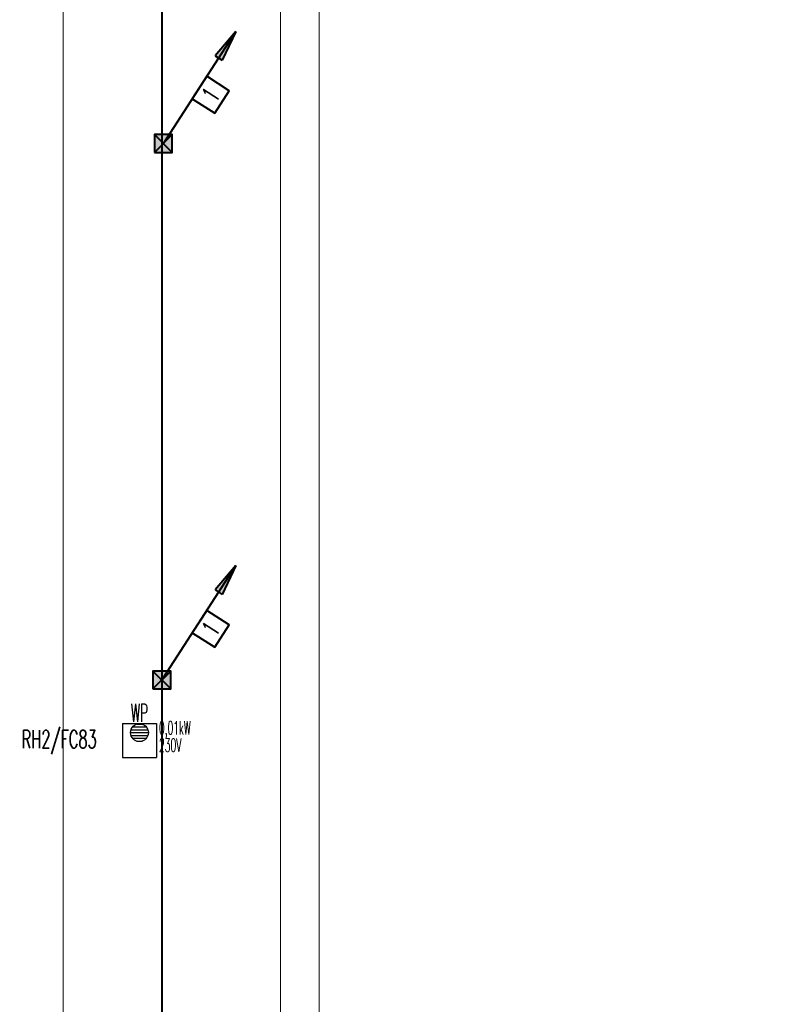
# Model space of a CAD drawing. Header units: millimetres. Extents: x -7955266 to 72030, y -46136 to 9299934.
# Tile 189 of 203: x -5002223 to -4985360, y 6579138 to 6601260. Entities that reach past the tile are written whole.
import ezdxf
from ezdxf.enums import TextEntityAlignment as Align

# ---------------------------------------------------------------- set-up
doc = ezdxf.new("R2010")
doc.units = ezdxf.units.MM
doc.header["$LTSCALE"] = 10
for name, color, linetype, lineweight in [('!XREF', 8, 'Continuous', 5), ('BMS_urzadzenia_nr_obw_magistrala', 140, 'Continuous', 13), ('BMS_urzadzenia_WE_WY', 30, 'Continuous', 20), ('IE_ATRYBUTY_ BLOCK_1', 7, 'Continuous', 25), ('IE_ATRYBUTY_ BLOCK_2', 7, 'Continuous', 18), ('IE_urzadzenia', 30, 'Continuous', 25), ('IE_urzadzenia_nr_obw', 94, 'Continuous', 20), ('IE_zwody', 140, 'Continuous', 40), ('XREF_E_PRZ24002_rzut dachu$0$0-DACH-ISTN', 8, 'Continuous', 5), ('XREF_E_PRZ24002_rzut dachu$0$DO-HALA-WYMIAR', 8, 'Continuous', 5)]:
    doc.layers.add(name, color=color, linetype=linetype, lineweight=lineweight)
doc.styles.add('ROMANS', font='romans.shx', dxfattribs={"width": 0.8})
doc.styles.add('XREF_E_PRZ24002_rzut dachu$0$CP_ATTR', font='ROMANS.SHX')
doc.styles.add('XREF_E_PRZ24002_rzut dachu$0$ROMANS', font='romans.shx', dxfattribs={"width": 0.8})
doc.dimstyles.new('XREF_E_PRZ24002_rzut dachu$0$STANDARD', dxfattribs={"dimscale": 1.4, "dimtxt": 21, "dimasz": 0.5, "dimexe": 0.2, "dimexo": 0.1, "dimgap": 6, "dimtad": 1, "dimdec": 1, "dimrnd": 0.5, "dimzin": 12, "dimdsep": 46, "dimtxsty": 'XREF_E_PRZ24002_rzut dachu$0$ROMANS', "dimblk1": 'XREF_E_PRZ24002_rzut dachu$0$Q', "dimblk2": 'XREF_E_PRZ24002_rzut dachu$0$Q', "dimsah": 1, "dimcen": 0.5, "dimse1": 1, "dimse2": 1, "dimclrd": 8, "dimclre": 8, "dimclrt": 7, "dimadec": 0, "dimazin": 0, "dimtfac": 1, "dimtdec": 1, "dimtix": 1, "dimtmove": 2, "dimatfit": 3, "dimldrblk": 'XREF_E_PRZ24002_rzut dachu$0$Q', "dimfxl": 1, "dimtolj": 1, "dimtzin": 12, "dimarcsym": 0})

# ---------------------------------------------------------------- blocks, each defined once
blk = doc.blocks.new('XREF_E_PRZ24002_rzut dachu$0$Q')
for p, q in [((10.6, 10.6), (-10.6, -10.6)), ((0, 20), (0, -20))]:
    blk.add_line(p, q)
blk = doc.blocks.new('*D261')
at = {"layer": 'XREF_E_PRZ24002_rzut dachu$0$DO-HALA-WYMIAR', "color": 8, "lineweight": -2, "transparency": 16777216}
blk.add_line((-257859.9, 268402.3), (-257859.9, 250444.3), dxfattribs=at)
at = {"layer": 'XREF_E_PRZ24002_rzut dachu$0$DO-HALA-WYMIAR', "color": 8, "linetype": 'ByBlock', "lineweight": -2, "transparency": 16777216}
for p, rotation in [((-257859.9, 268403.3), 90), ((-257859.9, 250443.3), 270)]:
    blk.add_blockref('XREF_E_PRZ24002_rzut dachu$0$Q', p, dxfattribs=dict(at, rotation=rotation))
at = {"layer": 'XREF_E_PRZ24002_rzut dachu$0$DO-HALA-WYMIAR', "color": 7, "transparency": 16777216, "insert": (-257892.9, 259423.3), "char_height": 42, "attachment_point": 5, "rotation": 90, "style": 'XREF_E_PRZ24002_rzut dachu$0$ROMANS'}
blk.add_mtext('\\A1;17960', dxfattribs=at)
blk = doc.blocks.new('*D267')
at = {"layer": 'XREF_E_PRZ24002_rzut dachu$0$DO-HALA-WYMIAR', "color": 8, "lineweight": -2, "transparency": 16777216}
blk.add_line((-258434.9, 250484.3), (-258434.9, 268362.3), dxfattribs=at)
at = {"layer": 'XREF_E_PRZ24002_rzut dachu$0$DO-HALA-WYMIAR', "color": 8, "linetype": 'ByBlock', "lineweight": -2, "transparency": 16777216}
for p, rotation in [((-258434.9, 268363.3), 90), ((-258434.9, 250483.3), 270)]:
    blk.add_blockref('XREF_E_PRZ24002_rzut dachu$0$Q', p, dxfattribs=dict(at, rotation=rotation))
at = {"layer": 'XREF_E_PRZ24002_rzut dachu$0$DO-HALA-WYMIAR', "color": 7, "transparency": 16777216, "insert": (-258467.9, 259400.5), "char_height": 42, "attachment_point": 5, "rotation": 90, "style": 'XREF_E_PRZ24002_rzut dachu$0$ROMANS'}
blk.add_mtext('\\A1;17880', dxfattribs=at)
blk = doc.blocks.new('*D313')
at = {"layer": 'XREF_E_PRZ24002_rzut dachu$0$DO-HALA-WYMIAR', "color": 8, "lineweight": -2, "transparency": 16777216}
blk.add_line((-257946.7, 259050.3), (-257946.7, 266367.3), dxfattribs=at)
at = {"layer": 'XREF_E_PRZ24002_rzut dachu$0$DO-HALA-WYMIAR', "color": 8, "linetype": 'ByBlock', "lineweight": -2, "transparency": 16777216}
for p, rotation in [((-257946.7, 266368.3), 90), ((-257946.7, 259049.3), 270)]:
    blk.add_blockref('XREF_E_PRZ24002_rzut dachu$0$Q', p, dxfattribs=dict(at, rotation=rotation))
at = {"layer": 'XREF_E_PRZ24002_rzut dachu$0$DO-HALA-WYMIAR', "color": 7, "transparency": 16777216, "insert": (-257979.7, 262708.8), "char_height": 42, "attachment_point": 5, "rotation": 90, "style": 'XREF_E_PRZ24002_rzut dachu$0$ROMANS'}
blk.add_mtext('\\A1;7319', dxfattribs=at)
blk = doc.blocks.new('*D314')
at = {"layer": 'XREF_E_PRZ24002_rzut dachu$0$DO-HALA-WYMIAR', "color": 8, "lineweight": -2, "transparency": 16777216}
blk.add_line((-257946.7, 266367.3), (-257946.7, 259050.3), dxfattribs=at)
at = {"layer": 'XREF_E_PRZ24002_rzut dachu$0$DO-HALA-WYMIAR', "color": 8, "linetype": 'ByBlock', "lineweight": -2, "transparency": 16777216}
for p, rotation in [((-257946.7, 266368.3), 90), ((-257946.7, 259049.3), 270)]:
    blk.add_blockref('XREF_E_PRZ24002_rzut dachu$0$Q', p, dxfattribs=dict(at, rotation=rotation))
at = {"layer": 'XREF_E_PRZ24002_rzut dachu$0$DO-HALA-WYMIAR', "color": 7, "transparency": 16777216, "insert": (-257979.7, 262708.8), "char_height": 42, "attachment_point": 5, "rotation": 90, "style": 'XREF_E_PRZ24002_rzut dachu$0$ROMANS'}
blk.add_mtext('\\A1;7319', dxfattribs=at)
blk = doc.blocks.new('urzadzenie_wpust dachowy')
h = blk.add_hatch()
h.set_pattern_fill('ANSI31', color=256, scale=10, angle=315, style=0)
h.set_pattern_definition([(0, (3e-14, -297.45), (1e-14, 31.75), [])])
edge = h.paths.add_edge_path()
edge.add_arc((-1, -104), 100, 0, 360)
for p, q in [((-192, 0), (192, 0)), ((-192, 0), (-192, -384)), ((192, 0), (192, -384)), ((-192, -384), (192, -384))]:
    blk.add_line(p, q)
blk.add_circle((-1, -104), 100)
at = {"layer": 'BMS_urzadzenia_nr_obw_magistrala', "style": 'ROMANS', "width": 0.5, "flags": 8}
blk.add_attdef('ADR_BMS', (239, -153), '', height=150, dxfattribs=at)
at = {"layer": 'BMS_urzadzenia_WE_WY', "style": 'ROMANS', "width": 0.5, "flags": 8}
blk.add_attdef('BMS_WE_WY', (239, -358), '', height=150, dxfattribs=at)
at = {"layer": 'IE_ATRYBUTY_ BLOCK_1', "style": 'ROMANS', "width": 0.5, "flags": 8}
blk.add_attdef('TYP', text='', height=200, dxfattribs=at).set_placement((-1, 18), align=Align.CENTER)
at = {"layer": 'IE_ATRYBUTY_ BLOCK_2', "style": 'ROMANS', "width": 0.5, "flags": 8}
for tag, p in [('OPIS1', (-1, -366)), ('OPIS2', (-1, -759))]:
    blk.add_attdef(tag, text='', height=150, dxfattribs=at).set_placement(p, align=Align.CENTER)
at = {"layer": 'IE_urzadzenia_nr_obw', "style": 'ROMANS', "width": 0.5, "flags": 8}
blk.add_attdef('NR_OBW', text='', height=150, dxfattribs=at).set_placement((-1, -570), align=Align.CENTER)
blk = doc.blocks.new('przewody_odprowadzajace')
h = blk.add_hatch(color=256)
h.dxf.hatch_style = 1
h.paths.add_polyline_path([(581, 987), (621, 962), (814, 1260)])
h.paths.add_polyline_path([(661, 936), (814, 1260), (621, 962)])
for p, q in [((0, 0), (814, 1260)), ((814, 1260), (581, 987)), ((814, 1260), (661, 936)), ((581, 987), (661, 936))]:
    blk.add_line(p, q)
blk.add_lwpolyline([(577, 341), (740, 593), (488, 756), (325, 504)], close=True)
at = {"layer": 'IE_ATRYBUTY_ BLOCK_1', "style": 'ROMANS', "width": 0.7, "flags": 8}
blk.add_attdef('TYP', text='', height=200, rotation=57.1551, dxfattribs=at).set_placement((533, 549), align=Align.MIDDLE_CENTER)
at = {"layer": 'IE_ATRYBUTY_ BLOCK_2', "style": 'ROMANS', "width": 0.6, "flags": 8}
for tag, p in [('OPIS1', (932, 919)), ('OPIS2', (932, 719))]:
    blk.add_attdef(tag, text='', height=150, dxfattribs=at).set_placement(p, align=Align.CENTER)
blk = doc.blocks.new('polaczenie_skrecane')
blk.add_hatch(color=256).paths.add_polyline_path([(-100, -100), (100, -100), (100, 100), (-100, 100)])
for p, q in [((100, -100), (-100, 100)), ((100, 100), (-100, -100))]:
    blk.add_line(p, q)
blk.add_lwpolyline([(-100, -100), (100, -100), (100, 100), (-100, 100)], close=True)
at = {"layer": 'IE_ATRYBUTY_ BLOCK_1', "style": 'ROMANS', "width": 0.7, "flags": 8}
blk.add_attdef('TYP', text='', height=200, dxfattribs=at).set_placement((0, 120), align=Align.CENTER)
at = {"layer": 'IE_ATRYBUTY_ BLOCK_2', "style": 'ROMANS', "width": 0.6, "flags": 8}
for tag, p in [('OPIS1', (0, -274)), ('OPIS2', (0, -474))]:
    blk.add_attdef(tag, text='', height=150, dxfattribs=at).set_placement(p, align=Align.CENTER)
blk = doc.blocks.new('XREF_E_PRZ24002_rzut dachu')
at = {"layer": 'XREF_E_PRZ24002_rzut dachu$0$0-DACH-ISTN', "linetype": 'ByBlock', "style": 'XREF_E_PRZ24002_rzut dachu$0$CP_ATTR', "flags": 9}
for tag, p, height, width in [('NAME', (-279644.05, 267204.19), 0.01, 3.078589), ('PRODUCER', (-279644.05, 267204.19), 0.01, 3.078589), ('PRODUCT-TYPE', (-279644.05, 267204.19), 0.01, 3.078589), ('ARTICLE', (-279644.05, 267204.19), 0.01, 3.078589), ('FLOW', (-279644.05, 267204.19), 0.01, 3.078589), ('OTHER', (-279644.05, 267204.19), 0.01, 3.078589), ('NAME', (-279398.18, 267206.19), 0.01, 2.430116), ('PRODUCER', (-279398.18, 267206.19), 0.01, 2.430116), ('PRODUCT-TYPE', (-279398.18, 267206.19), 0.01, 2.430116), ('ARTICLE', (-279398.18, 267206.19), 0.01, 2.430116), ('FLOW', (-279398.18, 267206.19), 0.01, 2.430116), ('OTHER', (-279398.18, 267206.19), 0.01, 2.430116), ('NAME', (-279880.82, 267079.33), 0.01, 0.520644), ('PRODUCER', (-279880.82, 267079.33), 0.01, 0.520644), ('PRODUCT-TYPE', (-279880.82, 267079.33), 0.01, 0.520644), ('ARTICLE', (-279880.82, 267079.33), 0.01, 0.520644), ('FLOW', (-279880.82, 267079.33), 0.01, 0.520644), ('OTHER', (-279880.82, 267079.33), 0.01, 0.520644), ('NAME', (-279828.75, 267079.33), 0.0001, 1), ('PRODUCER', (-279828.75, 267079.33), 0.0001, 1), ('PRODUCT-TYPE', (-279828.75, 267079.33), 0.0001, 1), ('ARTICLE', (-279828.75, 267079.33), 0.0001, 1), ('FLOW', (-279828.75, 267079.33), 0.0001, 1), ('OTHER', (-279828.75, 267079.33), 0.0001, 1), ('NAME', (-279558.18, 266590.11), 0.0001, 1), ('PRODUCER', (-279558.18, 266590.11), 0.0001, 1), ('PRODUCT-TYPE', (-279558.18, 266590.11), 0.0001, 1), ('ARTICLE', (-279558.18, 266590.11), 0.0001, 1), ('FLOW', (-279558.18, 266590.11), 0.0001, 1), ('OTHER', (-279558.18, 266590.11), 0.0001, 1), ('NAME', (-280739.27, 251288.91), 0.0001, 1), ('PRODUCER', (-280739.27, 251288.91), 0.0001, 1), ('PRODUCT-TYPE', (-280739.27, 251288.91), 0.0001, 1), ('ARTICLE', (-280739.27, 251288.91), 0.0001, 1), ('FLOW', (-280739.27, 251288.91), 0.0001, 1), ('OTHER', (-280739.27, 251288.91), 0.0001, 1), ('NAME', (-280605.65, 251288.91), 0.0001, 1), ('PRODUCER', (-280605.65, 251288.91), 0.0001, 1), ('PRODUCT-TYPE', (-280605.65, 251288.91), 0.0001, 1), ('ARTICLE', (-280605.65, 251288.91), 0.0001, 1), ('FLOW', (-280605.65, 251288.91), 0.0001, 1), ('OTHER', (-280605.65, 251288.91), 0.0001, 1), ('NAME', (-279957.38, 251288.91), 0.0001, 1), ('PRODUCER', (-279957.38, 251288.91), 0.0001, 1), ('PRODUCT-TYPE', (-279957.38, 251288.91), 0.0001, 1), ('ARTICLE', (-279957.38, 251288.91), 0.0001, 1), ('FLOW', (-279957.38, 251288.91), 0.0001, 1), ('OTHER', (-279957.38, 251288.91), 0.0001, 1)]:
    blk.add_attdef(tag, p, '', height=height, dxfattribs=dict(at, width=width))
for tag, p, height, rotation, width in [('PRODUCT-TYPE', (-279196.19, 267204.19), 0.0001, 180, 1), ('NAME', (-279196.19, 267204.19), 0.0001, 180, 1), ('PRODUCER', (-279196.19, 267204.19), 0.0001, 180, 1), ('ARTICLE', (-279196.19, 267204.19), 0.0001, 180, 1), ('FLOW', (-279196.19, 267204.19), 0.0001, 180, 1), ('OTHER', (-279196.19, 267204.19), 0.0001, 180, 1), ('PRODUCT-TYPE', (-279109.07, 267204.19), 0.015, 180, 0.580797), ('PRODUCER', (-279109.07, 267204.19), 0.015, 180, 0.580797), ('ARTICLE', (-279109.07, 267204.19), 0.015, 180, 0.580797), ('NAME', (-279109.07, 267204.19), 0.015, 180, 0.580797), ('FLOW', (-279109.07, 267204.19), 0.015, 180, 0.580797), ('OTHER', (-279109.07, 267204.19), 0.015, 180, 0.580797), ('NAME', (-279015.17, 267206.19), 0.0001, 180, 1), ('PRODUCER', (-279015.17, 267206.19), 0.0001, 180, 1), ('PRODUCT-TYPE', (-279015.17, 267206.19), 0.0001, 180, 1), ('ARTICLE', (-279015.17, 267206.19), 0.0001, 180, 1), ('FLOW', (-279015.17, 267206.19), 0.0001, 180, 1), ('OTHER', (-279015.17, 267206.19), 0.0001, 180, 1), ('PRODUCT-TYPE', (-278926.22, 267206.19), 0.015, 180, 0.592965), ('PRODUCER', (-278926.22, 267206.19), 0.015, 180, 0.592965), ('ARTICLE', (-278926.22, 267206.19), 0.015, 180, 0.592965), ('NAME', (-278926.22, 267206.19), 0.015, 180, 0.592965), ('FLOW', (-278926.22, 267206.19), 0.015, 180, 0.592965), ('OTHER', (-278926.22, 267206.19), 0.015, 180, 0.592965), ('NAME', (-281343.26, 251313.16), 0.0001, 180, 1), ('PRODUCER', (-281343.26, 251313.16), 0.0001, 180, 1), ('PRODUCT-TYPE', (-281343.26, 251313.16), 0.0001, 180, 1), ('ARTICLE', (-281343.26, 251313.16), 0.0001, 180, 1), ('FLOW', (-281343.26, 251313.16), 0.0001, 180, 1), ('OTHER', (-281343.26, 251313.16), 0.0001, 180, 1), ('NAME', (-281440.06, 251297.51), 0.0001, 135, 1), ('PRODUCER', (-281440.06, 251297.51), 0.0001, 135, 1), ('PRODUCT-TYPE', (-281440.06, 251297.51), 0.0001, 135, 1), ('ARTICLE', (-281440.06, 251297.51), 0.0001, 135, 1), ('FLOW', (-281440.06, 251297.51), 0.0001, 135, 1), ('OTHER', (-281440.06, 251297.51), 0.0001, 135, 1), ('NAME', (-281127.88, 251288.91), 0.0001, 180, 1), ('PRODUCER', (-281127.88, 251288.91), 0.0001, 180, 1), ('PRODUCT-TYPE', (-281127.88, 251288.91), 0.0001, 180, 1), ('ARTICLE', (-281127.88, 251288.91), 0.0001, 180, 1), ('FLOW', (-281127.88, 251288.91), 0.0001, 180, 1), ('OTHER', (-281127.88, 251288.91), 0.0001, 180, 1), ('NAME', (-281411.29, 251268.73), 0.0001, 315, 1), ('PRODUCER', (-281411.29, 251268.73), 0.0001, 315, 1), ('PRODUCT-TYPE', (-281411.29, 251268.73), 0.0001, 315, 1), ('ARTICLE', (-281411.29, 251268.73), 0.0001, 315, 1), ('FLOW', (-281411.29, 251268.73), 0.0001, 315, 1), ('OTHER', (-281411.29, 251268.73), 0.0001, 315, 1)]:
    blk.add_attdef(tag, p, '', height=height, rotation=rotation, dxfattribs=dict(at, width=width))
at = {"layer": 'XREF_E_PRZ24002_rzut dachu$0$0-DACH-ISTN', "linetype": 'ByBlock', "style": 'XREF_E_PRZ24002_rzut dachu$0$CP_ATTR', "text_generation_flag": 4, "width": 1, "flags": 9}
for tag, p, rotation in [('NAME', (-279463.18, 267141.19), 90), ('PRODUCER', (-279463.18, 267141.19), 90), ('PRODUCT-TYPE', (-279463.18, 267141.19), 90), ('ARTICLE', (-279463.18, 267141.19), 90), ('FLOW', (-279463.18, 267141.19), 90), ('OTHER', (-279463.18, 267141.19), 90), ('NAME', (-281127.88, 251288.91), 180), ('PRODUCER', (-281127.88, 251288.91), 180), ('PRODUCT-TYPE', (-281127.88, 251288.91), 180), ('ARTICLE', (-281127.88, 251288.91), 180), ('FLOW', (-281127.88, 251288.91), 180), ('OTHER', (-281127.88, 251288.91), 180)]:
    blk.add_attdef(tag, p, '', height=0.0001, rotation=rotation, dxfattribs=at)
at = {"layer": 'XREF_E_PRZ24002_rzut dachu$0$0-DACH-ISTN', "linetype": 'ByBlock', "style": 'XREF_E_PRZ24002_rzut dachu$0$CP_ATTR', "flags": 9}
for tag, p, height, rotation in [('PRODUCT-TYPE', (-279586.68, 266526.19), 0.0025, 180), ('PRODUCER', (-279586.68, 266526.19), 0.0025, 180), ('ARTICLE', (-279586.68, 266526.19), 0.0025, 180), ('NAME', (-279586.68, 266526.19), 0.0025, 180), ('FLOW', (-279586.68, 266526.19), 0.0025, 180), ('OTHER', (-279586.68, 266526.19), 0.0025, 180), ('NAME', (-281440.06, 251297.51), 0.0001, 315), ('PRODUCER', (-281440.06, 251297.51), 0.0001, 315), ('PRODUCT-TYPE', (-281440.06, 251297.51), 0.0001, 315), ('ARTICLE', (-281440.06, 251297.51), 0.0001, 315), ('FLOW', (-281440.06, 251297.51), 0.0001, 315), ('OTHER', (-281440.06, 251297.51), 0.0001, 315), ('NAME', (-281117.1, 251288.91), 0.0001, 180), ('PRODUCER', (-281117.1, 251288.91), 0.0001, 180), ('PRODUCT-TYPE', (-281117.1, 251288.91), 0.0001, 180), ('ARTICLE', (-281117.1, 251288.91), 0.0001, 180), ('FLOW', (-281117.1, 251288.91), 0.0001, 180), ('OTHER', (-281117.1, 251288.91), 0.0001, 180), ('NAME', (-280739.27, 251288.91), 0.0001, 180), ('PRODUCER', (-280739.27, 251288.91), 0.0001, 180), ('PRODUCT-TYPE', (-280739.27, 251288.91), 0.0001, 180), ('ARTICLE', (-280739.27, 251288.91), 0.0001, 180), ('FLOW', (-280739.27, 251288.91), 0.0001, 180), ('OTHER', (-280739.27, 251288.91), 0.0001, 180), ('NAME', (-279957.38, 251288.91), 0.0001, 180), ('PRODUCER', (-279957.38, 251288.91), 0.0001, 180), ('PRODUCT-TYPE', (-279957.38, 251288.91), 0.0001, 180), ('ARTICLE', (-279957.38, 251288.91), 0.0001, 180), ('FLOW', (-279957.38, 251288.91), 0.0001, 180), ('OTHER', (-279957.38, 251288.91), 0.0001, 180)]:
    blk.add_attdef(tag, p, '', height=height, rotation=rotation, dxfattribs=at)
at = {"layer": 'XREF_E_PRZ24002_rzut dachu$0$0-DACH-ISTN', "linetype": 'ByBlock', "style": 'XREF_E_PRZ24002_rzut dachu$0$CP_ATTR'}
for tag, p, height, flags in [('GROUP', (-281520.03, 251451.25), 0.00005, 1), ('NUMBER', (-281520.03, 251451.25), 0.00005, 1), ('PRODUCER', (-281520.03, 251451.25), 0.00005, 1), ('ARTICLE', (-281520.03, 251451.25), 0.00005, 1), ('PRODUCT-TYPE', (-281520.03, 251451.25), 0.00005, 1), ('ORDER-NO', (-281520.03, 251451.25), 0.00005, 1), ('CHARACTER', (-281520.03, 251451.25), 0.00005, 1), ('DN', (-281520.03, 251451.25), 0.00005, 1), ('NAME', (-281520.03, 251451.25), 0.00005, 1), ('TEMPERATURE', (-281520.03, 251451.25), 0.00005, 1), ('FLOW', (-281520.03, 251451.25), 0.00005, 1), ('POWER', (-281520.03, 251451.25), 0.00005, 1), ('VOLTAGE', (-281520.03, 251451.25), 0.00005, 1), ('WEIGHT', (-281520.03, 251451.25), 0.00005, 1), ('PN', (-281520.03, 251451.25), 0.00005, 1), ('H', (-281520.03, 251451.25), 0.00005, 1), ('VAL', (-281520.03, 251451.25), 0.00005, 1), ('NAME', (-281343.26, 251313.16), 0.0001, 9), ('PRODUCER', (-281343.26, 251313.16), 0.0001, 9), ('PRODUCT-TYPE', (-281343.26, 251313.16), 0.0001, 9), ('ARTICLE', (-281343.26, 251313.16), 0.0001, 9), ('FLOW', (-281343.26, 251313.16), 0.0001, 9), ('OTHER', (-281343.26, 251313.16), 0.0001, 9), ('NAME', (-281127.88, 251288.91), 0.0001, 9), ('PRODUCER', (-281127.88, 251288.91), 0.0001, 9), ('PRODUCT-TYPE', (-281127.88, 251288.91), 0.0001, 9), ('ARTICLE', (-281127.88, 251288.91), 0.0001, 9), ('FLOW', (-281127.88, 251288.91), 0.0001, 9), ('OTHER', (-281127.88, 251288.91), 0.0001, 9), ('NAME', (-280750.05, 251288.91), 0.0001, 9), ('PRODUCER', (-280750.05, 251288.91), 0.0001, 9), ('PRODUCT-TYPE', (-280750.05, 251288.91), 0.0001, 9), ('ARTICLE', (-280750.05, 251288.91), 0.0001, 9), ('FLOW', (-280750.05, 251288.91), 0.0001, 9), ('OTHER', (-280750.05, 251288.91), 0.0001, 9), ('NAME', (-280647.27, 251288.91), 0.0001, 9), ('PRODUCER', (-280647.27, 251288.91), 0.0001, 9), ('PRODUCT-TYPE', (-280647.27, 251288.91), 0.0001, 9), ('ARTICLE', (-280647.27, 251288.91), 0.0001, 9), ('FLOW', (-280647.27, 251288.91), 0.0001, 9), ('OTHER', (-280647.27, 251288.91), 0.0001, 9), ('NAME', (-281393.61, 251261.41), 0.0001, 9), ('PRODUCER', (-281393.61, 251261.41), 0.0001, 9), ('PRODUCT-TYPE', (-281393.61, 251261.41), 0.0001, 9), ('ARTICLE', (-281393.61, 251261.41), 0.0001, 9), ('FLOW', (-281393.61, 251261.41), 0.0001, 9), ('OTHER', (-281393.61, 251261.41), 0.0001, 9), ('GROUP', (-281345.5, 250753.98), 0.00005, 1), ('NUMBER', (-281345.5, 250753.98), 0.00005, 1), ('PRODUCER', (-281345.5, 250753.98), 0.00005, 1), ('ARTICLE', (-281345.5, 250753.98), 0.00005, 1), ('PRODUCT-TYPE', (-281345.5, 250753.98), 0.00005, 1), ('ORDER-NO', (-281345.5, 250753.98), 0.00005, 1), ('CHARACTER', (-281345.5, 250753.98), 0.00005, 1), ('DN', (-281345.5, 250753.98), 0.00005, 1), ('NAME', (-281345.5, 250753.98), 0.00005, 1), ('TEMPERATURE', (-281345.5, 250753.98), 0.00005, 1), ('FLOW', (-281345.5, 250753.98), 0.00005, 1), ('POWER', (-281345.5, 250753.98), 0.00005, 1), ('VOLTAGE', (-281345.5, 250753.98), 0.00005, 1), ('WEIGHT', (-281345.5, 250753.98), 0.00005, 1), ('PN', (-281345.5, 250753.98), 0.00005, 1), ('H', (-281345.5, 250753.98), 0.00005, 1), ('VAL', (-281345.5, 250753.98), 0.00005, 1)]:
    blk.add_attdef(tag, p, '', height=height, dxfattribs=dict(at, flags=flags))
at = {"layer": 'XREF_E_PRZ24002_rzut dachu$0$0-DACH-ISTN', "linetype": 'ByBlock', "style": 'XREF_E_PRZ24002_rzut dachu$0$CP_ATTR', "text_generation_flag": 4, "width": 1, "flags": 9}
for tag in ['NAME', 'PRODUCER', 'PRODUCT-TYPE', 'ARTICLE', 'FLOW', 'OTHER']:
    blk.add_attdef(tag, (-280739.27, 251288.91), '', height=0.0001, dxfattribs=at)
at = {"layer": 'XREF_E_PRZ24002_rzut dachu$0$0-DACH-ISTN', "linetype": 'ByBlock', "style": 'XREF_E_PRZ24002_rzut dachu$0$CP_ATTR', "flags": 9}
for tag, p in [('GROUP', (-280584.33, 251288.18)), ('ARTICLE', (-280584.33, 251288.17)), ('PRODUCT-TYPE', (-280584.33, 251288.17)), ('ORDER-NO', (-280584.33, 251288.16)), ('PRODUCER', (-280584.33, 251288.16)), ('NAME', (-280584.32, 251288.18)), ('NUMBER', (-280584.33, 251288.18)), ('TEMPERATURE', (-280584.31, 251288.18)), ('FLOW', (-280584.31, 251288.18)), ('CHARACTER', (-280584.31, 251288.17)), ('POWER', (-280584.31, 251288.16)), ('VOLTAGE', (-280584.31, 251288.16)), ('PN', (-280584.3, 251288.18)), ('OTHER', (-280584.3, 251288.18)), ('DN', (-280584.3, 251288.17))]:
    blk.add_attdef(tag, text='', height=0.002, dxfattribs=at).set_placement(p, align=Align.MIDDLE_LEFT)
at = {"layer": 'XREF_E_PRZ24002_rzut dachu$0$0-DACH-ISTN', "linetype": 'ByBlock', "style": 'XREF_E_PRZ24002_rzut dachu$0$CP_ATTR', "width": 1, "flags": 9}
for tag, height, p in [('GROUP', 0.00158, (-279928.78, 251288.33)), ('ARTICLE', 0.00158, (-279928.78, 251288.33)), ('PRODUCT-TYPE', 0.00158, (-279928.78, 251288.33)), ('ORDER-NO', 0.00157, (-279928.78, 251288.32)), ('PRODUCER', 0.00158, (-279928.78, 251288.32)), ('NAME', 0.00158, (-279928.77, 251288.34)), ('NUMBER', 0.00158, (-279928.78, 251288.34)), ('TEMPERATURE', 0.00158, (-279928.77, 251288.34)), ('OTHER', 0.00158, (-279928.76, 251288.34)), ('CHARACTER', 0.00158, (-279928.76, 251288.33)), ('FLOW', 0.00158, (-279928.76, 251288.33)), ('POWER', 0.00158, (-279928.76, 251288.32)), ('VOLTAGE', 0.00158, (-279928.76, 251288.32)), ('DN', 0.00158, (-279928.75, 251288.33)), ('PN', 0.00158, (-279928.75, 251288.33))]:
    blk.add_attdef(tag, text='', height=height, dxfattribs=at).set_placement(p, align=Align.MIDDLE_LEFT)
at = {"layer": 'XREF_E_PRZ24002_rzut dachu$0$DO-HALA-WYMIAR'}
for base, p1, p2, picture, middle in [((-257859.88, 250443.33), (-258173.18, 268403.33, 0), (-258173.18, 250443.33, 0), '*D261', (-257892.88, 259423.33)), ((-257946.67, 266368.33), (-257946.67, 259049.33), (-257946.67, 266368.33), '*D313', (-257979.67, 262708.83)), ((-257946.67, 259049.33), (-257946.67, 266368.33), (-257966.67, 259049.33), '*D314', (-257979.67, 262708.83))]:
    dim = blk.add_linear_dim(base=base, p1=p1, p2=p2, angle=90, dimstyle='XREF_E_PRZ24002_rzut dachu$0$STANDARD', override={"dimscale": 2}, dxfattribs=at)
    dim.commit()
    dim.dimension.update_dxf_attribs({"geometry": picture, "text_midpoint": middle})
dim = blk.add_linear_dim(base=(-258434.86, 268363.33), p1=(-258213.68, 250483.33, 0), p2=(-258213.68, 268363.33, 0), angle=90, dimstyle='XREF_E_PRZ24002_rzut dachu$0$STANDARD', override={"dimscale": 2}, dxfattribs=at)
dim.commit()
dim.dimension.update_dxf_attribs({"geometry": '*D267', "text_midpoint": (-258467.86, 259400.52), "dimtype": 160})

msp = doc.modelspace()

# ---------------------------------------------------------------- linework, layer by layer
at = {"layer": 'IE_zwody'}
msp.add_line((-4999021, 6455618, 0), (-4999021, 6634448), dxfattribs=at)

# ---------------------------------------------------------------- block references
at = {"layer": '!XREF', "xscale": 10, "yscale": 10, "zscale": 10}
msp.add_blockref('XREF_E_PRZ24002_rzut dachu', (-2416894, 3950814, 0), dxfattribs=at)
at = {"layer": 'IE_urzadzenia'}
ref = msp.add_blockref('urzadzenie_wpust dachowy', (-4999531, 6585450), dxfattribs=dict(at, xscale=2, yscale=2, zscale=2))
ref.add_attrib('OPIS1', '0,01kW', dxfattribs={"layer": 'IE_ATRYBUTY_ BLOCK_2', "height": 300, "style": 'ROMANS', "width": 0.5, "flags": 8}).set_placement((-4998738, 6585197), align=Align.CENTER)
ref.add_attrib('OPIS2', '230V', dxfattribs={"layer": 'IE_ATRYBUTY_ BLOCK_2', "height": 300, "style": 'ROMANS', "width": 0.5, "flags": 8}).set_placement((-4998842, 6584813), align=Align.CENTER)
ref.add_attrib('TYP', 'WP', dxfattribs={"layer": 'IE_ATRYBUTY_ BLOCK_1', "height": 400, "style": 'ROMANS', "width": 0.5, "flags": 8}).set_placement((-4999533, 6585486), align=Align.CENTER)
at = {"layer": 'IE_zwody'}
ref = msp.add_blockref('przewody_odprowadzajace', (-4998996, 6598477), dxfattribs=dict(at, xscale=2, yscale=2))
ref.add_attrib('TYP', '1', dxfattribs={"layer": 'IE_ATRYBUTY_ BLOCK_1', "height": 400, "rotation": 57.1551, "style": 'ROMANS', "width": 0.7}).set_placement((-4997930, 6599575), align=Align.MIDDLE_CENTER)
at = {"layer": 'IE_zwody', "linetype": 'Continuous', "ltscale": 20, "xscale": 2, "yscale": 2, "zscale": 2}
for p in [(-4998996, 6598477), (-4999031, 6586423)]:
    msp.add_blockref('polaczenie_skrecane', p, dxfattribs=at)
at = {"layer": 'IE_zwody'}
ref = msp.add_blockref('przewody_odprowadzajace', (-4998996, 6586477), dxfattribs=dict(at, xscale=2, yscale=2))
ref.add_attrib('TYP', '1', dxfattribs={"layer": 'IE_ATRYBUTY_ BLOCK_1', "height": 400, "rotation": 57.1551, "style": 'ROMANS', "width": 0.7}).set_placement((-4997930, 6587575), align=Align.MIDDLE_CENTER)

# ---------------------------------------------------------------- texts
at = {"layer": 'IE_urzadzenia_nr_obw', "style": 'ROMANS', "width": 0.6}
msp.add_text('RH2/FC83', height=400, dxfattribs=at).set_placement((-5002179, 6584895))

doc.saveas('drawing.dxf')
